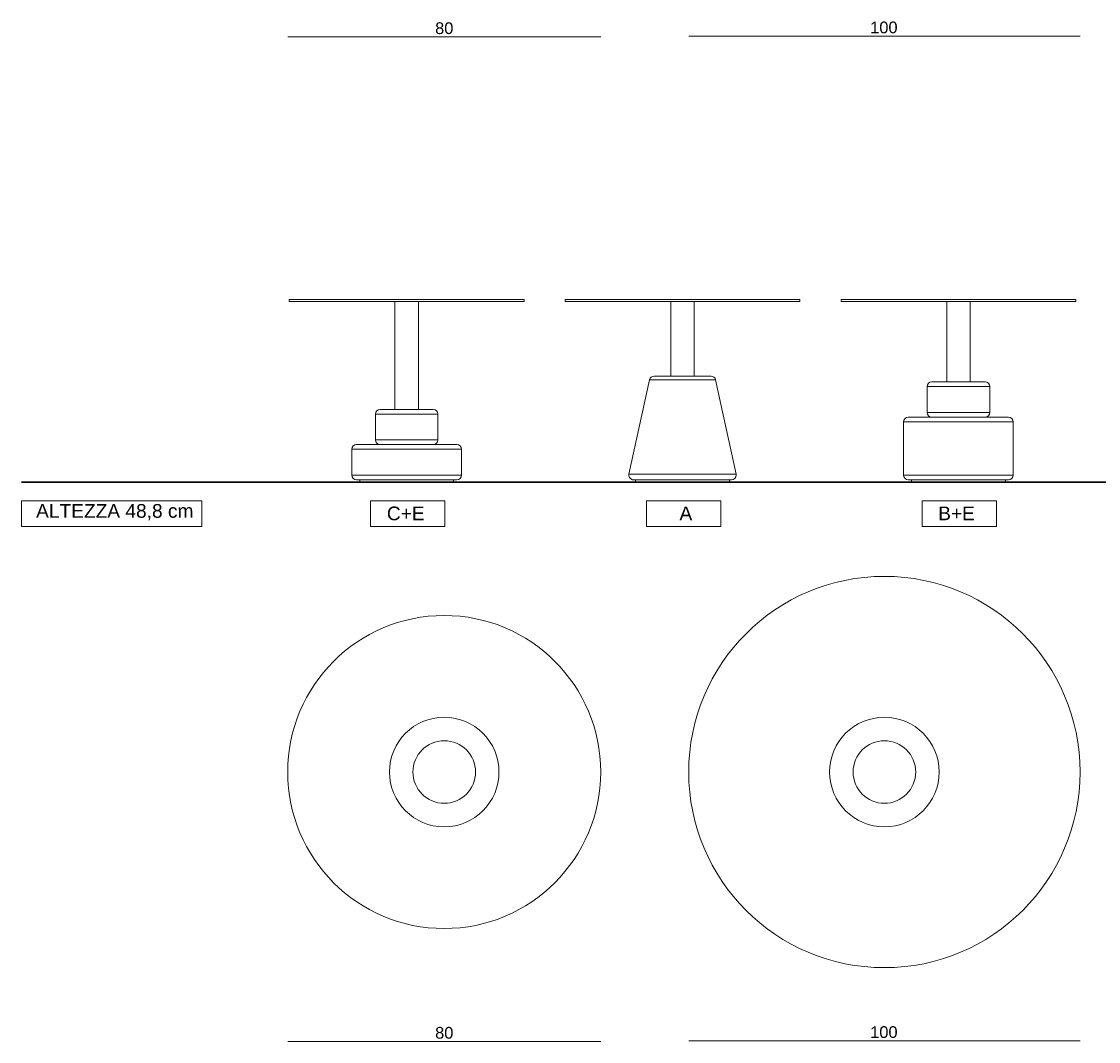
# Model space of a CAD drawing. Extents: x -935 to 1989, y -969 to 1811.
# Tile 18 of 20: x 1345 to 1620, y 953 to 1213. Entities that reach past the tile are written whole.
import ezdxf

# ---------------------------------------------------------------- set-up
doc = ezdxf.new("R2010")
doc.units = 0
doc.header["$MEASUREMENT"] = 0
doc.layers.get('0').update_dxf_attribs({"lineweight": 0})

# ---------------------------------------------------------------- blocks, each defined once
blk = doc.blocks.new('Block_73')
at = {"color": 18, "lineweight": 9, "true_color": 0x000000}
blk.add_line((1615.09, 1209.58), (1515.09, 1209.58), dxfattribs=at)
at = {"insert": (1561.47, 1210.25), "char_height": 0.2, "attachment_point": 7}
blk.add_mtext('\\C18;\\c0;\\FArial|b0|i0|c1;\\H3.000000;\\W1.000000;100', dxfattribs=at)
blk = doc.blocks.new('Block_74')
at = {"color": 18, "lineweight": 9, "true_color": 0x000000}
blk.add_line((1412.61, 1209.39), (1492.61, 1209.39), dxfattribs=at)
at = {"insert": (1450.29, 1210.06), "char_height": 0.2, "attachment_point": 7}
blk.add_mtext('\\C18;\\c0;\\FArial|b0|i0|c1;\\H3.000000;\\W1.000000;80', dxfattribs=at)
blk = doc.blocks.new('Block_75')
at = {"color": 18, "lineweight": 9, "true_color": 0x000000}
blk.add_line((1615.09, 952.84), (1515.09, 952.84), dxfattribs=at)
at = {"insert": (1561.47, 953.5), "char_height": 0.2, "attachment_point": 7}
blk.add_mtext('\\C18;\\c0;\\FArial|b0|i0|c1;\\H3.000000;\\W1.000000;100', dxfattribs=at)
blk = doc.blocks.new('Block_76')
at = {"color": 18, "lineweight": 9, "true_color": 0x000000}
blk.add_line((1412.61, 952.65), (1492.61, 952.65), dxfattribs=at)
at = {"insert": (1450.29, 953.32), "char_height": 0.2, "attachment_point": 7}
blk.add_mtext('\\C18;\\c0;\\FArial|b0|i0|c1;\\H3.000000;\\W1.000000;80', dxfattribs=at)

msp = doc.modelspace()

# ---------------------------------------------------------------- linework, layer by layer
at = {"color": 18, "lineweight": 9, "true_color": 0x000000}
for p, q in [((1413.02, 1142.29), (1413.02, 1141.79)), ((1413.02, 1142.29), (1443.02, 1142.29)), ((1443.02, 1142.29), (1473.02, 1142.29)), ((1473.02, 1141.79), (1473.02, 1142.29)), ((1483.51, 1142.29), (1483.51, 1141.79)), ((1483.51, 1142.29), (1513.51, 1142.29)), ((1513.51, 1142.29), (1543.51, 1142.29)), ((1543.51, 1141.79), (1543.51, 1142.29)), ((1554.01, 1142.29), (1554.01, 1141.79)), ((1554.01, 1142.29), (1584.01, 1142.29)), ((1584.01, 1142.29), (1614.01, 1142.29)), ((1614.01, 1141.79), (1614.01, 1142.29)), ((1413.02, 1141.79), (1443.02, 1141.79)), ((1440.02, 1141.79), (1440.02, 1114.19)), ((1443.02, 1141.79), (1473.02, 1141.79)), ((1446.02, 1114.19), (1446.02, 1141.79)), ((1483.51, 1141.79), (1513.51, 1141.79)), ((1510.51, 1141.79), (1510.51, 1122.69)), ((1513.51, 1141.79), (1543.51, 1141.79)), ((1516.51, 1122.69), (1516.51, 1141.79)), ((1554.01, 1141.79), (1584.01, 1141.79)), ((1581.01, 1141.79), (1581.01, 1121.19)), ((1584.01, 1141.79), (1614.01, 1141.79)), ((1587.01, 1121.19), (1587.01, 1141.79)), ((1505.06, 1121.75), (1499.83, 1097.65)), ((1506.23, 1122.69), (1507.3, 1122.69)), ((1507.3, 1122.69), (1520.8, 1122.69)), ((1527.2, 1097.65), (1521.97, 1121.75)), ((1577.21, 1121.19), (1584.01, 1121.19)), ((1584.01, 1121.19), (1590.81, 1121.19)), ((1576.01, 1119.99), (1576.01, 1113.39)), ((1592.01, 1113.39), (1592.01, 1119.99)), ((1435.02, 1112.99), (1435.02, 1106.39)), ((1436.22, 1114.19), (1443.02, 1114.19)), ((1443.02, 1114.19), (1449.82, 1114.19)), ((1451.02, 1106.39), (1451.02, 1112.99)), ((1571.21, 1112.19), (1582.38, 1112.19)), ((1582.38, 1112.19), (1596.81, 1112.19)), ((1570.01, 1110.99), (1570.01, 1097.39)), ((1598.01, 1097.39), (1598.01, 1110.99)), ((1429.02, 1103.99), (1429.02, 1097.39)), ((1430.22, 1105.19), (1455.82, 1105.19)), ((1457.02, 1097.39), (1457.02, 1103.99)), ((1455.82, 1096.19), (1430.22, 1096.19)), ((1431.02, 1096.19), (1431.02, 1095.59)), ((1443.02, 1095.59), (1431.02, 1095.59)), ((1455.02, 1095.59), (1443.02, 1095.59)), ((1455.02, 1095.59), (1455.02, 1096.19)), ((1526.02, 1096.19), (1501, 1096.19)), ((1501.51, 1096.19), (1501.51, 1095.59)), ((1501.51, 1096.19), (1501.51, 1095.59)), ((1513.51, 1095.59), (1501.51, 1095.59)), ((1513.51, 1095.59), (1501.51, 1095.59)), ((1525.51, 1095.59), (1513.51, 1095.59)), ((1525.51, 1095.59), (1513.51, 1095.59)), ((1525.51, 1095.59), (1525.51, 1096.19)), ((1525.51, 1095.59), (1525.51, 1096.19)), ((1582.38, 1096.19), (1571.21, 1096.19)), ((1572.01, 1096.19), (1572.01, 1095.59)), ((1596.01, 1095.59), (1572.01, 1095.59)), ((1596.81, 1096.19), (1582.38, 1096.19)), ((1596.01, 1095.59), (1596.01, 1096.19))]:
    msp.add_line(p, q, dxfattribs=at)
at = {"color": 252, "lineweight": 9, "true_color": 0x848484}
for p, q in [((1506.29, 1121.75), (1505.06, 1121.75)), ((1521.97, 1121.75), (1506.29, 1121.75)), ((1584.01, 1119.99), (1576.01, 1119.99)), ((1592.01, 1119.99), (1584.01, 1119.99)), ((1443.02, 1112.99), (1435.02, 1112.99)), ((1451.02, 1112.99), (1443.02, 1112.99)), ((1576.01, 1113.39), (1584.01, 1113.39)), ((1584.01, 1113.39), (1592.01, 1113.39)), ((1582.23, 1110.99), (1570.01, 1110.99)), ((1598.01, 1110.99), (1582.23, 1110.99)), ((1435.02, 1106.39), (1443.02, 1106.39)), ((1443.02, 1106.39), (1451.02, 1106.39)), ((1457.02, 1103.99), (1429.02, 1103.99)), ((1429.02, 1097.39), (1457.02, 1097.39)), ((1499.83, 1097.65), (1501.83, 1097.65)), ((1501.83, 1097.65), (1527.2, 1097.65)), ((1570.01, 1097.39), (1582.23, 1097.39)), ((1582.23, 1097.39), (1598.01, 1097.39))]:
    msp.add_line(p, q, dxfattribs=at)
at = {"color": 18, "lineweight": 30, "true_color": 0x000000}
msp.add_line((1344.6, 1095.59), (1989.35, 1095.59), dxfattribs=at)
at = {"color": 18, "lineweight": 9, "true_color": 0x000000}
for points in [[(1344.6, 1090.8), (1390.66, 1090.8), (1390.66, 1084.29), (1344.6, 1084.29)], [(1433.79, 1090.8), (1452.77, 1090.8), (1452.77, 1084.29), (1433.79, 1084.29)], [(1504.28, 1090.8), (1523.27, 1090.8), (1523.27, 1084.29), (1504.28, 1084.29)], [(1574.78, 1090.8), (1593.76, 1090.8), (1593.76, 1084.29), (1574.78, 1084.29)]]:
    msp.add_lwpolyline(points, close=True, dxfattribs=at)
for centre, radius in [((1565.09, 1021.51), 50), ((1452.61, 1021.51), 40)]:
    msp.add_circle(centre, radius, dxfattribs=at)
at = {"color": 252, "lineweight": 9, "true_color": 0x848484}
for centre, radius in [((1452.61, 1021.51), 14), ((1565.09, 1021.51), 14), ((1452.61, 1021.51), 8), ((1565.09, 1021.51), 8)]:
    msp.add_circle(centre, radius, dxfattribs=at)
at = {"color": 18, "lineweight": 9, "true_color": 0x000000}
for points in [[(1506.23, 1122.69), (1505.67, 1122.69), (1505.18, 1122.3), (1505.06, 1121.75)], [(1521.97, 1121.75), (1521.85, 1122.3), (1521.36, 1122.69), (1520.8, 1122.69)], [(1577.21, 1121.19), (1576.55, 1121.19), (1576.01, 1120.66), (1576.01, 1119.99)], [(1592.01, 1119.99), (1592.01, 1120.66), (1591.47, 1121.19), (1590.81, 1121.19)], [(1436.22, 1114.19), (1435.55, 1114.19), (1435.02, 1113.66), (1435.02, 1112.99)], [(1451.02, 1112.99), (1451.02, 1113.66), (1450.48, 1114.19), (1449.82, 1114.19)], [(1571.21, 1112.19), (1570.55, 1112.19), (1570.01, 1111.66), (1570.01, 1110.99)], [(1576.01, 1113.39), (1576.01, 1112.73), (1576.55, 1112.19), (1577.21, 1112.19)], [(1590.81, 1112.19), (1591.47, 1112.19), (1592.01, 1112.73), (1592.01, 1113.39)], [(1598.01, 1110.99), (1598.01, 1111.66), (1597.47, 1112.19), (1596.81, 1112.19)], [(1435.02, 1106.39), (1435.02, 1105.73), (1435.55, 1105.19), (1436.22, 1105.19)], [(1449.82, 1105.19), (1450.48, 1105.19), (1451.02, 1105.73), (1451.02, 1106.39)], [(1430.22, 1105.19), (1429.55, 1105.19), (1429.02, 1104.66), (1429.02, 1103.99)], [(1457.02, 1103.99), (1457.02, 1104.66), (1456.48, 1105.19), (1455.82, 1105.19)], [(1429.02, 1097.39), (1429.02, 1096.73), (1429.55, 1096.19), (1430.22, 1096.19)], [(1455.82, 1096.19), (1456.48, 1096.19), (1457.02, 1096.73), (1457.02, 1097.39)], [(1570.01, 1097.39), (1570.01, 1096.73), (1570.55, 1096.19), (1571.21, 1096.19)], [(1596.81, 1096.19), (1597.47, 1096.19), (1598.01, 1096.73), (1598.01, 1097.39)]]:
    msp.add_open_spline(points, degree=3, dxfattribs=at)
for points in [[(1499.83, 1097.65), (1499.69, 1097), (1500.1, 1096.36), (1500.75, 1096.22), (1500.83, 1096.2), (1500.92, 1096.19), (1501, 1096.19)], [(1526.02, 1096.19), (1526.69, 1096.19), (1527.22, 1096.73), (1527.22, 1097.39), (1527.22, 1097.48), (1527.22, 1097.56), (1527.2, 1097.65)]]:
    msp.add_open_spline(points, degree=3, knots=[0, 0, 0, 0, 1, 1, 1, 2, 2, 2, 2], dxfattribs=at)

# ---------------------------------------------------------------- block references
for name in ['Block_74', 'Block_73', 'Block_76', 'Block_75']:
    msp.add_blockref(name, (0, 0))

# ---------------------------------------------------------------- texts
at = {"char_height": 0.2, "attachment_point": 7}
for s, insert in [('\\C18;\\c0;\\FArial|b0|i0|c1;\\H3.500000;\\W1.000000;ALTEZZA 48,8 cm', (1348.32, 1085.84)), ('\\C18;\\c0;\\FArial|b0|i0|c1;\\H3.500000;\\W1.000000;C+E', (1437.96, 1085.8)), ('\\C18;\\c0;\\FArial|b0|i0|c1;\\H3.500000;\\W1.000000;A', (1512.73, 1085.86)), ('\\C18;\\c0;\\FArial|b0|i0|c1;\\H3.500000;\\W1.000000;B+E', (1578.84, 1085.86))]:
    msp.add_mtext(s, dxfattribs=dict(at, insert=insert))

doc.saveas('drawing.dxf')
